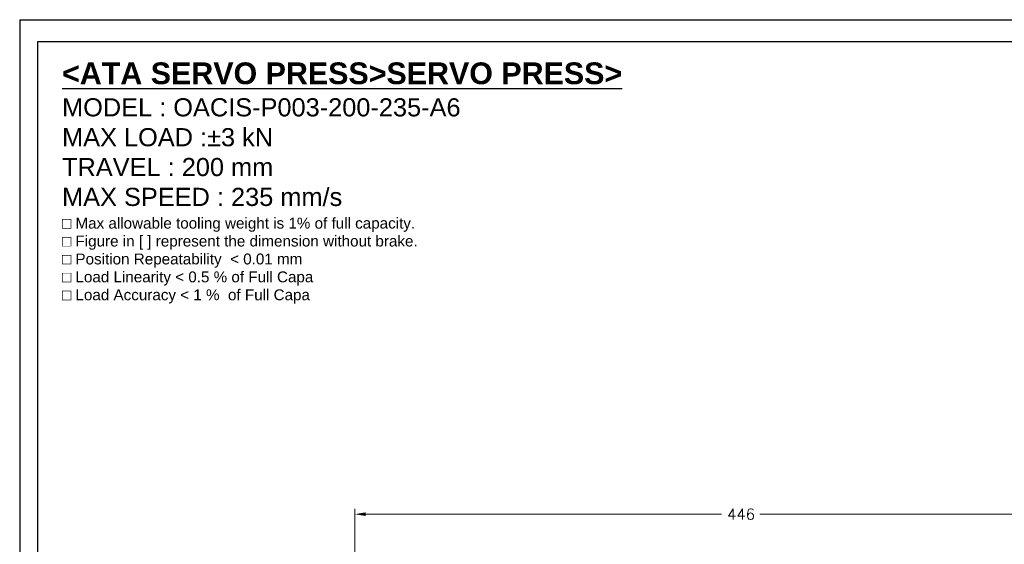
# Model space of a CAD drawing. Extents: x -336 to 855, y -4279 to -3403.
# Tile 5 of 19: x -336 to 207, y -3693 to -3403. Entities that reach past the tile are written whole.
import ezdxf

# ---------------------------------------------------------------- set-up
doc = ezdxf.new("R2010")
doc.units = 0
doc.header["$LTSCALE"] = 25.4
doc.layers.get('0').update_dxf_attribs({"linetype": 'CONTINUOUS'})
doc.layers.add('ATA-DIM', color=252, linetype='CONTINUOUS', lineweight=25)
doc.layers.add('ATA-TEXT', color=7, linetype='CONTINUOUS')
doc.styles.get("Standard").update_dxf_attribs({"font": 'simplex.shx'})
doc.styles.add('주 문자 (ISO)', font='arial.ttf')
doc.dimstyles.new('ata_A0', dxfattribs={"dimtxt": 6, "dimasz": 6, "dimexe": 3, "dimexo": 3, "dimgap": 3, "dimtad": 0, "dimtih": 1, "dimtoh": 1, "dimdec": 6, "dimdsep": 46, "dimtxsty": 'Standard', "dimcen": 0, "dimclrd": 252, "dimclre": 252, "dimclrt": 4, "dimadec": 6, "dimazin": 2, "dimtfac": 1, "dimtdec": 6, "dimtofl": 0, "dimtmove": 0, "dimatfit": 3, "dimfxl": 0, "dimtolj": 1, "dimtzin": 0, "dimlwd": 0, "dimlwe": 0, "dimarcsym": 0})

# ---------------------------------------------------------------- blocks, each defined once
blk = doc.blocks.new('*D8695')
at = {"color": 0}
for p in [(295.22, -3675.94), (-150.78, -3802.44), (295.22, -3875.94)]:
    blk.add_point(p, dxfattribs=at)
at = {"layer": 'ATA-DIM', "color": 252, "lineweight": 0}
for p, q in [((-150.78, -3799.44), (-150.78, -3672.94)), ((295.22, -3872.94), (295.22, -3672.94)), ((-144.78, -3675.94), (51.44, -3675.94)), ((289.22, -3675.94), (72.5, -3675.94))]:
    blk.add_line(p, q, dxfattribs=at)
at = {"layer": 'ATA-DIM', "color": 252}
for points in [[(-144.78, -3674.94), (-144.78, -3676.94), (-150.78, -3675.94)], [(289.22, -3676.94), (289.22, -3674.94), (295.22, -3675.94)]]:
    blk.add_solid(points, dxfattribs=at)
at = {"layer": 'ATA-DIM', "color": 4, "insert": (54.44, -3672.94), "char_height": 6, "attachment_point": 1}
blk.add_mtext('\\A1;446', dxfattribs=at)
blk = doc.blocks.new('ata-Border-A0-002')
at = {"color": 253, "ltscale": 0.5}
for q in [(1189, 841), (0, 0)]:
    blk.add_line((0, 841), q, dxfattribs=at)
for p, q in [((10, 829), (1179, 829)), ((10, 12), (10, 829))]:
    blk.add_line(p, q)

msp = doc.modelspace()

# ---------------------------------------------------------------- block references
msp.add_blockref('ata-Border-A0-002', (-335.5170961, -4244.367403))

# ---------------------------------------------------------------- texts
at = {"layer": 'ATA-TEXT', "color": 7, "insert": (-312.1608636, -3426.9163374), "char_height": 3.5, "attachment_point": 1, "line_spacing_factor": 0.987388, "style": '주 문자 (ISO)'}
msp.add_mtext('{\\fArial|b1|i0|c129|p34;\\H3.42860x;\\L<ATA SERVO PRESS>SERVO PRESS>}\\P{\\fArial|b0|i0|c129|p34;\\H2.85705x;MODEL : OACIS-P003-200-235-A}{\\fArial|b0|i0|c0|p34;\\H2.85705x;6}\\P{\\fArial|b0|i0|c129|p34;\\H2.85705x;MAX LOAD :±3 kN}\\P{\\fArial|b0|i0|c129|p34;\\H2.85705x;TRAVEL : 200 mm}\\P{\\fArial|b0|i0|c129|p34;\\H2.85705x;MAX SPEED : 235 mm/s}\\P{\\fArial|b0|i0|c129|p34;\\H1.71423x;□ Max allowable tooling weight is 1% of full capacity.}\\P{\\fArial|b0|i0|c129|p34;\\H1.71423x;□ Figure in [ ] represent the dimension without brake.}\\P{\\fArial|b0|i0|c129|p34;\\H1.71423x;□ Position Repeatability  }{\\fArial|b0|i0|c129|p34;\\H1.71423x;<}{\\fArial|b0|i0|c129|p34;\\H1.71423x; 0.01 mm}\\P{\\fArial|b0|i0|c129|p34;\\H1.71423x;□ Load Linearity }{\\fArial|b0|i0|c129|p34;\\H1.71423x;<}{\\fArial|b0|i0|c129|p34;\\H1.71423x; 0.5 % of Full Capa}\\P{\\fArial|b0|i0|c129|p34;\\H1.71423x;□ Load Accuracy }{\\fArial|b0|i0|c129|p34;\\H1.71423x;<}{\\fArial|b0|i0|c129|p34;\\H1.71423x; 1 %  of Full Capa}', dxfattribs=at)

# ---------------------------------------------------------------- dimensions: what is measured, and where the dimension line sits
at = {"layer": 'ATA-DIM'}
dim = msp.add_linear_dim(base=(295.2159841, -3675.9386269), p1=(-150.7840159, -3802.4386269), p2=(295.2159841, -3875.9386269), angle=180, dimstyle='ata_A0', override={"dimtol": 0, "dimlim": 0, "dimtp": 0, "dimtm": 0, "dimtfac": 0.571429, "dimtdec": 2, "dimtolj": 1, "dimtzin": 0}, dxfattribs=at)
dim.commit()
dim.dimension.update_dxf_attribs({"geometry": '*D8695', "text_midpoint": (61.9659841, -3675.9386269), "dimtype": 160})

doc.saveas('drawing.dxf')
